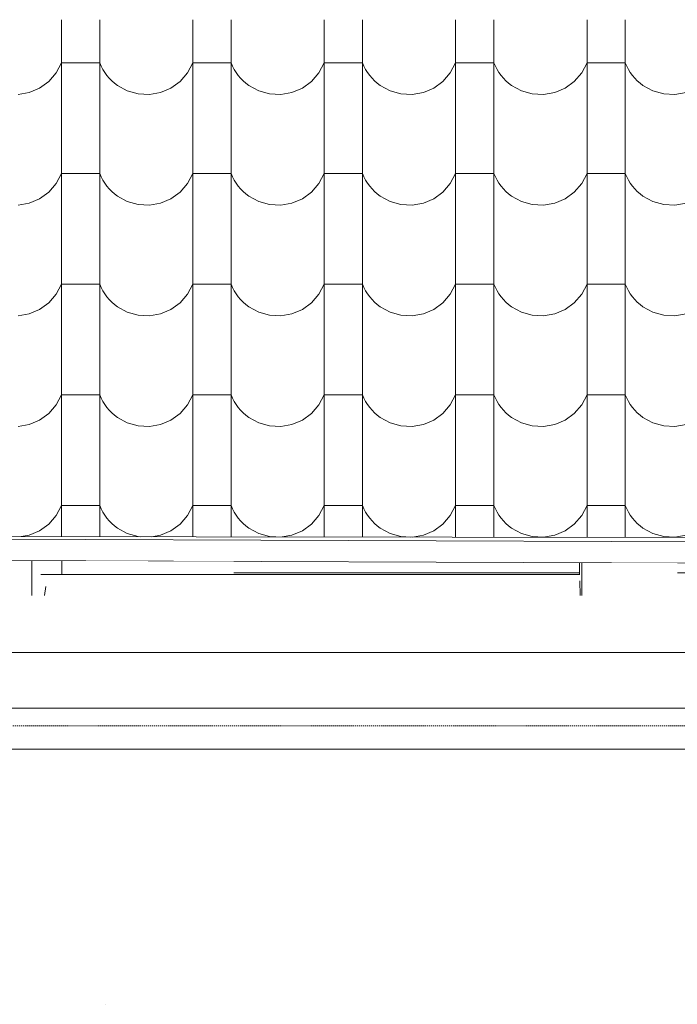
# Model space of a CAD drawing. Header units: millimetres. Extents: x -20699 to 32021, y -4298 to 11971.
# Tile 8 of 74: x -16926 to -16100, y 6480 to 7717. Entities that reach past the tile are written whole.
import ezdxf

# ---------------------------------------------------------------- set-up
doc = ezdxf.new("R2010")
doc.units = ezdxf.units.MM
doc.header["$MEASUREMENT"] = 0
doc.linetypes.add('Wipeout_Contour', pattern=[1000, 0, -1000])
doc.linetypes.add('Čárkovaná S', pattern=[2.5, 1.5, -1])
for name, color, linetype in [('A-A_1_2D prvky - obecné', 7, 'Continuous'), ('A-A_1_Bourané_Konstrukce - krov', 7, 'Continuous'), ('A-A_1_Bourané_Konstrukce - nosné', 7, 'Continuous'), ('A-A_1_Bourané_Konstrukce - střechy a skořepiny', 7, 'Continuous'), ('A-A_1_Bourané_Výplně - Povrchové', 7, 'Continuous'), ('A-A_1_Konstrukce - střechy a skořepiny', 7, 'Continuous')]:
    doc.layers.add(name, color=color, linetype=linetype)

# ---------------------------------------------------------------- blocks, each defined once
blk = doc.blocks.new('*X1', base_point=(-21954.7, -8431.5))
at = {"layer": 'A-A_1_Bourané_Výplně - Povrchové', "color": 251, "linetype": 'Continuous', "lineweight": 20, "true_color": 0x6a6a6a}
for p, q in [((-16873.9, 7716.5), (-16873.9, 7578)), ((-16825.9, 7716.5), (-16825.9, 7578)), ((-16708.9, 7716.5), (-16708.9, 7578)), ((-16660.9, 7716.5), (-16660.9, 7578)), ((-16543.9, 7716.5), (-16543.9, 7578)), ((-16495.9, 7716.5), (-16495.9, 7578)), ((-16378.9, 7716.5), (-16378.9, 7578)), ((-16330.9, 7716.5), (-16330.9, 7578)), ((-16213.9, 7716.5), (-16213.9, 7578)), ((-16165.9, 7716.5), (-16165.9, 7578)), ((-16880.6, 7650), (-16873.9, 7662.5)), ((-16849.9, 7662.5), (-16873.9, 7662.5)), ((-16825.9, 7662.5), (-16849.9, 7662.5)), ((-16825.9, 7662.5), (-16824, 7658.3)), ((-16824, 7658.3), (-16821.9, 7654.3)), ((-16715.6, 7650), (-16708.9, 7662.5)), ((-16684.9, 7662.5), (-16708.9, 7662.5)), ((-16660.9, 7662.5), (-16684.9, 7662.5)), ((-16660.9, 7662.5), (-16659, 7658.3)), ((-16659, 7658.3), (-16656.9, 7654.3)), ((-16550.6, 7650), (-16543.9, 7662.5)), ((-16519.9, 7662.5), (-16543.9, 7662.5)), ((-16495.9, 7662.5), (-16519.9, 7662.5)), ((-16495.9, 7662.5), (-16494, 7658.3)), ((-16494, 7658.3), (-16491.9, 7654.3)), ((-16385.6, 7650), (-16378.9, 7662.5)), ((-16354.9, 7662.5), (-16378.9, 7662.5)), ((-16330.9, 7662.5), (-16354.9, 7662.5)), ((-16330.9, 7662.5), (-16329, 7658.3)), ((-16329, 7658.3), (-16326.9, 7654.3)), ((-16220.6, 7650), (-16213.9, 7662.5)), ((-16189.9, 7662.5), (-16213.9, 7662.5)), ((-16165.9, 7662.5), (-16189.9, 7662.5)), ((-16165.9, 7662.5), (-16164, 7658.3)), ((-16164, 7658.3), (-16161.9, 7654.3)), ((-16889.9, 7639.2), (-16880.6, 7650)), ((-16821.9, 7654.3), (-16819.5, 7650.4)), ((-16819.5, 7650.4), (-16816.8, 7646.7)), ((-16816.8, 7646.7), (-16813.9, 7643.3)), ((-16724.9, 7639.2), (-16715.6, 7650)), ((-16656.9, 7654.3), (-16654.5, 7650.4)), ((-16654.5, 7650.4), (-16651.8, 7646.7)), ((-16651.8, 7646.7), (-16648.9, 7643.3)), ((-16559.9, 7639.2), (-16550.6, 7650)), ((-16491.9, 7654.3), (-16489.5, 7650.4)), ((-16489.5, 7650.4), (-16486.8, 7646.7)), ((-16486.8, 7646.7), (-16483.9, 7643.3)), ((-16394.9, 7639.2), (-16385.6, 7650)), ((-16326.9, 7654.3), (-16324.5, 7650.4)), ((-16324.5, 7650.4), (-16321.8, 7646.7)), ((-16321.8, 7646.7), (-16318.9, 7643.3)), ((-16229.9, 7639.2), (-16220.6, 7650)), ((-16161.9, 7654.3), (-16159.5, 7650.4)), ((-16159.5, 7650.4), (-16156.8, 7646.7)), ((-16156.8, 7646.7), (-16153.9, 7643.3)), ((-16901.4, 7630.9), (-16889.9, 7639.2)), ((-16813.9, 7643.3), (-16810.7, 7640)), ((-16810.7, 7640), (-16807.3, 7637)), ((-16807.3, 7637), (-16803.7, 7634.2)), ((-16803.7, 7634.2), (-16791.2, 7627.4)), ((-16736.4, 7630.9), (-16724.9, 7639.2)), ((-16648.9, 7643.3), (-16645.7, 7640)), ((-16645.7, 7640), (-16642.3, 7637)), ((-16642.3, 7637), (-16638.7, 7634.2)), ((-16638.7, 7634.2), (-16626.2, 7627.4)), ((-16571.4, 7630.9), (-16559.9, 7639.2)), ((-16483.9, 7643.3), (-16480.7, 7640)), ((-16480.7, 7640), (-16477.3, 7637)), ((-16477.3, 7637), (-16473.7, 7634.2)), ((-16473.7, 7634.2), (-16461.2, 7627.4)), ((-16406.4, 7630.9), (-16394.9, 7639.2)), ((-16318.9, 7643.3), (-16315.7, 7640)), ((-16315.7, 7640), (-16312.3, 7637)), ((-16312.3, 7637), (-16308.7, 7634.2)), ((-16308.7, 7634.2), (-16296.2, 7627.4)), ((-16241.4, 7630.9), (-16229.9, 7639.2)), ((-16153.9, 7643.3), (-16150.7, 7640)), ((-16150.7, 7640), (-16147.3, 7637)), ((-16147.3, 7637), (-16143.7, 7634.2)), ((-16143.7, 7634.2), (-16131.2, 7627.4)), ((-16928.4, 7622.8), (-16914.4, 7625.3)), ((-16914.4, 7625.3), (-16901.4, 7630.9)), ((-16791.2, 7627.4), (-16777.6, 7623.5)), ((-16777.6, 7623.5), (-16763.4, 7622.8)), ((-16763.4, 7622.8), (-16749.4, 7625.3)), ((-16749.4, 7625.3), (-16736.4, 7630.9)), ((-16626.2, 7627.4), (-16612.6, 7623.5)), ((-16612.6, 7623.5), (-16598.4, 7622.8)), ((-16598.4, 7622.8), (-16584.4, 7625.3)), ((-16584.4, 7625.3), (-16571.4, 7630.9)), ((-16461.2, 7627.4), (-16447.6, 7623.5)), ((-16447.6, 7623.5), (-16433.4, 7622.8)), ((-16433.4, 7622.8), (-16419.4, 7625.3)), ((-16419.4, 7625.3), (-16406.4, 7630.9)), ((-16296.2, 7627.4), (-16282.6, 7623.5)), ((-16282.6, 7623.5), (-16268.4, 7622.8)), ((-16268.4, 7622.8), (-16254.4, 7625.3)), ((-16254.4, 7625.3), (-16241.4, 7630.9)), ((-16131.2, 7627.4), (-16117.6, 7623.5)), ((-16117.6, 7623.5), (-16103.4, 7622.8)), ((-16103.4, 7622.8), (-16089.4, 7625.3)), ((-16873.9, 7577.5), (-16873.9, 7439)), ((-16825.9, 7577.5), (-16825.9, 7439)), ((-16708.9, 7577.5), (-16708.9, 7439)), ((-16660.9, 7577.5), (-16660.9, 7439)), ((-16543.9, 7577.5), (-16543.9, 7439)), ((-16495.9, 7577.5), (-16495.9, 7439)), ((-16378.9, 7577.5), (-16378.9, 7439)), ((-16330.9, 7577.5), (-16330.9, 7439)), ((-16213.9, 7577.5), (-16213.9, 7439)), ((-16165.9, 7577.5), (-16165.9, 7439)), ((-16880.6, 7511), (-16873.9, 7523.5)), ((-16849.9, 7523.5), (-16873.9, 7523.5)), ((-16825.9, 7523.5), (-16849.9, 7523.5)), ((-16825.9, 7523.5), (-16824, 7519.3)), ((-16715.6, 7511), (-16708.9, 7523.5)), ((-16684.9, 7523.5), (-16708.9, 7523.5)), ((-16660.9, 7523.5), (-16684.9, 7523.5)), ((-16660.9, 7523.5), (-16659, 7519.3)), ((-16550.6, 7511), (-16543.9, 7523.5)), ((-16519.9, 7523.5), (-16543.9, 7523.5)), ((-16495.9, 7523.5), (-16519.9, 7523.5)), ((-16495.9, 7523.5), (-16494, 7519.3)), ((-16385.6, 7511), (-16378.9, 7523.5)), ((-16354.9, 7523.5), (-16378.9, 7523.5)), ((-16330.9, 7523.5), (-16354.9, 7523.5)), ((-16330.9, 7523.5), (-16329, 7519.3)), ((-16220.6, 7511), (-16213.9, 7523.5)), ((-16189.9, 7523.5), (-16213.9, 7523.5)), ((-16165.9, 7523.5), (-16189.9, 7523.5)), ((-16165.9, 7523.5), (-16164, 7519.3)), ((-16889.9, 7500.2), (-16880.6, 7511)), ((-16824, 7519.3), (-16821.9, 7515.3)), ((-16821.9, 7515.3), (-16819.5, 7511.4)), ((-16819.5, 7511.4), (-16816.8, 7507.7)), ((-16816.8, 7507.7), (-16813.9, 7504.3)), ((-16724.9, 7500.2), (-16715.6, 7511)), ((-16659, 7519.3), (-16656.9, 7515.3)), ((-16656.9, 7515.3), (-16654.5, 7511.4)), ((-16654.5, 7511.4), (-16651.8, 7507.7)), ((-16651.8, 7507.7), (-16648.9, 7504.3)), ((-16559.9, 7500.2), (-16550.6, 7511)), ((-16494, 7519.3), (-16491.9, 7515.3)), ((-16491.9, 7515.3), (-16489.5, 7511.4)), ((-16489.5, 7511.4), (-16486.8, 7507.7)), ((-16486.8, 7507.7), (-16483.9, 7504.3)), ((-16394.9, 7500.2), (-16385.6, 7511)), ((-16329, 7519.3), (-16326.9, 7515.3)), ((-16326.9, 7515.3), (-16324.5, 7511.4)), ((-16324.5, 7511.4), (-16321.8, 7507.7)), ((-16321.8, 7507.7), (-16318.9, 7504.3)), ((-16229.9, 7500.2), (-16220.6, 7511)), ((-16164, 7519.3), (-16161.9, 7515.3)), ((-16161.9, 7515.3), (-16159.5, 7511.4)), ((-16159.5, 7511.4), (-16156.8, 7507.7)), ((-16156.8, 7507.7), (-16153.9, 7504.3)), ((-16901.4, 7491.9), (-16889.9, 7500.2)), ((-16813.9, 7504.3), (-16810.7, 7501)), ((-16810.7, 7501), (-16807.3, 7498)), ((-16807.3, 7498), (-16803.7, 7495.2)), ((-16803.7, 7495.2), (-16791.2, 7488.4)), ((-16736.4, 7491.9), (-16724.9, 7500.2)), ((-16648.9, 7504.3), (-16645.7, 7501)), ((-16645.7, 7501), (-16642.3, 7498)), ((-16642.3, 7498), (-16638.7, 7495.2)), ((-16638.7, 7495.2), (-16626.2, 7488.4)), ((-16571.4, 7491.9), (-16559.9, 7500.2)), ((-16483.9, 7504.3), (-16480.7, 7501)), ((-16480.7, 7501), (-16477.3, 7498)), ((-16477.3, 7498), (-16473.7, 7495.2)), ((-16473.7, 7495.2), (-16461.2, 7488.4)), ((-16406.4, 7491.9), (-16394.9, 7500.2)), ((-16318.9, 7504.3), (-16315.7, 7501)), ((-16315.7, 7501), (-16312.3, 7498)), ((-16312.3, 7498), (-16308.7, 7495.2)), ((-16308.7, 7495.2), (-16296.2, 7488.4)), ((-16241.4, 7491.9), (-16229.9, 7500.2)), ((-16153.9, 7504.3), (-16150.7, 7501)), ((-16150.7, 7501), (-16147.3, 7498)), ((-16147.3, 7498), (-16143.7, 7495.2)), ((-16143.7, 7495.2), (-16131.2, 7488.4)), ((-16928.4, 7483.8), (-16914.4, 7486.3)), ((-16914.4, 7486.3), (-16901.4, 7491.9)), ((-16791.2, 7488.4), (-16777.6, 7484.5)), ((-16777.6, 7484.5), (-16763.4, 7483.8)), ((-16763.4, 7483.8), (-16749.4, 7486.3)), ((-16749.4, 7486.3), (-16736.4, 7491.9)), ((-16626.2, 7488.4), (-16612.6, 7484.5)), ((-16612.6, 7484.5), (-16598.4, 7483.8)), ((-16598.4, 7483.8), (-16584.4, 7486.3)), ((-16584.4, 7486.3), (-16571.4, 7491.9)), ((-16461.2, 7488.4), (-16447.6, 7484.5)), ((-16447.6, 7484.5), (-16433.4, 7483.8)), ((-16433.4, 7483.8), (-16419.4, 7486.3)), ((-16419.4, 7486.3), (-16406.4, 7491.9)), ((-16296.2, 7488.4), (-16282.6, 7484.5)), ((-16282.6, 7484.5), (-16268.4, 7483.8)), ((-16268.4, 7483.8), (-16254.4, 7486.3)), ((-16254.4, 7486.3), (-16241.4, 7491.9)), ((-16131.2, 7488.4), (-16117.6, 7484.5)), ((-16117.6, 7484.5), (-16103.4, 7483.8)), ((-16103.4, 7483.8), (-16089.4, 7486.3)), ((-16873.9, 7438.5), (-16873.9, 7300)), ((-16825.9, 7438.5), (-16825.9, 7300)), ((-16708.9, 7438.5), (-16708.9, 7300)), ((-16660.9, 7438.5), (-16660.9, 7300)), ((-16543.9, 7438.5), (-16543.9, 7300)), ((-16495.9, 7438.5), (-16495.9, 7300)), ((-16378.9, 7438.5), (-16378.9, 7300)), ((-16330.9, 7438.5), (-16330.9, 7300)), ((-16213.9, 7438.5), (-16213.9, 7300)), ((-16165.9, 7438.5), (-16165.9, 7300)), ((-16880.6, 7372), (-16873.9, 7384.5)), ((-16849.9, 7384.5), (-16873.9, 7384.5)), ((-16825.9, 7384.5), (-16849.9, 7384.5)), ((-16825.9, 7384.5), (-16824, 7380.3)), ((-16715.6, 7372), (-16708.9, 7384.5)), ((-16684.9, 7384.5), (-16708.9, 7384.5)), ((-16660.9, 7384.5), (-16684.9, 7384.5)), ((-16660.9, 7384.5), (-16659, 7380.3)), ((-16550.6, 7372), (-16543.9, 7384.5)), ((-16519.9, 7384.5), (-16543.9, 7384.5)), ((-16495.9, 7384.5), (-16519.9, 7384.5)), ((-16495.9, 7384.5), (-16494, 7380.3)), ((-16385.6, 7372), (-16378.9, 7384.5)), ((-16354.9, 7384.5), (-16378.9, 7384.5)), ((-16330.9, 7384.5), (-16354.9, 7384.5)), ((-16330.9, 7384.5), (-16329, 7380.3)), ((-16220.6, 7372), (-16213.9, 7384.5)), ((-16189.9, 7384.5), (-16213.9, 7384.5)), ((-16165.9, 7384.5), (-16189.9, 7384.5)), ((-16165.9, 7384.5), (-16164, 7380.3)), ((-16889.9, 7361.2), (-16880.6, 7372)), ((-16824, 7380.3), (-16821.9, 7376.3)), ((-16821.9, 7376.3), (-16819.5, 7372.4)), ((-16819.5, 7372.4), (-16816.8, 7368.7)), ((-16724.9, 7361.2), (-16715.6, 7372)), ((-16659, 7380.3), (-16656.9, 7376.3)), ((-16656.9, 7376.3), (-16654.5, 7372.4)), ((-16654.5, 7372.4), (-16651.8, 7368.7)), ((-16559.9, 7361.2), (-16550.6, 7372)), ((-16494, 7380.3), (-16491.9, 7376.3)), ((-16491.9, 7376.3), (-16489.5, 7372.4)), ((-16489.5, 7372.4), (-16486.8, 7368.7)), ((-16394.9, 7361.2), (-16385.6, 7372)), ((-16329, 7380.3), (-16326.9, 7376.3)), ((-16326.9, 7376.3), (-16324.5, 7372.4)), ((-16324.5, 7372.4), (-16321.8, 7368.7)), ((-16229.9, 7361.2), (-16220.6, 7372)), ((-16164, 7380.3), (-16161.9, 7376.3)), ((-16161.9, 7376.3), (-16159.5, 7372.4)), ((-16159.5, 7372.4), (-16156.8, 7368.7)), ((-16901.4, 7352.9), (-16889.9, 7361.2)), ((-16816.8, 7368.7), (-16813.9, 7365.3)), ((-16813.9, 7365.3), (-16810.7, 7362)), ((-16810.7, 7362), (-16807.3, 7359)), ((-16807.3, 7359), (-16803.7, 7356.2)), ((-16736.4, 7352.9), (-16724.9, 7361.2)), ((-16651.8, 7368.7), (-16648.9, 7365.3)), ((-16648.9, 7365.3), (-16645.7, 7362)), ((-16645.7, 7362), (-16642.3, 7359)), ((-16642.3, 7359), (-16638.7, 7356.2)), ((-16571.4, 7352.9), (-16559.9, 7361.2)), ((-16486.8, 7368.7), (-16483.9, 7365.3)), ((-16483.9, 7365.3), (-16480.7, 7362)), ((-16480.7, 7362), (-16477.3, 7359)), ((-16477.3, 7359), (-16473.7, 7356.2)), ((-16406.4, 7352.9), (-16394.9, 7361.2)), ((-16321.8, 7368.7), (-16318.9, 7365.3)), ((-16318.9, 7365.3), (-16315.7, 7362)), ((-16315.7, 7362), (-16312.3, 7359)), ((-16312.3, 7359), (-16308.7, 7356.2)), ((-16241.4, 7352.9), (-16229.9, 7361.2)), ((-16156.8, 7368.7), (-16153.9, 7365.3)), ((-16153.9, 7365.3), (-16150.7, 7362)), ((-16150.7, 7362), (-16147.3, 7359)), ((-16147.3, 7359), (-16143.7, 7356.2)), ((-16928.4, 7344.8), (-16914.4, 7347.3)), ((-16914.4, 7347.3), (-16901.4, 7352.9)), ((-16803.7, 7356.2), (-16791.2, 7349.4)), ((-16791.2, 7349.4), (-16777.6, 7345.5)), ((-16763.4, 7344.8), (-16749.4, 7347.3)), ((-16749.4, 7347.3), (-16736.4, 7352.9)), ((-16638.7, 7356.2), (-16626.2, 7349.4)), ((-16626.2, 7349.4), (-16612.6, 7345.5)), ((-16598.4, 7344.8), (-16584.4, 7347.3)), ((-16584.4, 7347.3), (-16571.4, 7352.9)), ((-16473.7, 7356.2), (-16461.2, 7349.4)), ((-16461.2, 7349.4), (-16447.6, 7345.5)), ((-16433.4, 7344.8), (-16419.4, 7347.3)), ((-16419.4, 7347.3), (-16406.4, 7352.9)), ((-16308.7, 7356.2), (-16296.2, 7349.4)), ((-16296.2, 7349.4), (-16282.6, 7345.5)), ((-16268.4, 7344.8), (-16254.4, 7347.3)), ((-16254.4, 7347.3), (-16241.4, 7352.9)), ((-16143.7, 7356.2), (-16131.2, 7349.4)), ((-16131.2, 7349.4), (-16117.6, 7345.5)), ((-16103.4, 7344.8), (-16089.4, 7347.3)), ((-16777.6, 7345.5), (-16763.4, 7344.8)), ((-16612.6, 7345.5), (-16598.4, 7344.8)), ((-16447.6, 7345.5), (-16433.4, 7344.8)), ((-16282.6, 7345.5), (-16268.4, 7344.8)), ((-16117.6, 7345.5), (-16103.4, 7344.8)), ((-16873.9, 7299.5), (-16873.9, 7161)), ((-16825.9, 7299.5), (-16825.9, 7161)), ((-16708.9, 7299.5), (-16708.9, 7161)), ((-16660.9, 7299.5), (-16660.9, 7161)), ((-16543.9, 7299.5), (-16543.9, 7161)), ((-16495.9, 7299.5), (-16495.9, 7161)), ((-16378.9, 7299.5), (-16378.9, 7161)), ((-16330.9, 7299.5), (-16330.9, 7161)), ((-16213.9, 7299.5), (-16213.9, 7161)), ((-16165.9, 7299.5), (-16165.9, 7161)), ((-16880.6, 7233), (-16873.9, 7245.5)), ((-16849.9, 7245.5), (-16873.9, 7245.5)), ((-16825.9, 7245.5), (-16849.9, 7245.5)), ((-16825.9, 7245.5), (-16824, 7241.3)), ((-16824, 7241.3), (-16821.9, 7237.3)), ((-16821.9, 7237.3), (-16819.5, 7233.4)), ((-16715.6, 7233), (-16708.9, 7245.5)), ((-16684.9, 7245.5), (-16708.9, 7245.5)), ((-16660.9, 7245.5), (-16684.9, 7245.5)), ((-16660.9, 7245.5), (-16659, 7241.3)), ((-16659, 7241.3), (-16656.9, 7237.3)), ((-16656.9, 7237.3), (-16654.5, 7233.4)), ((-16550.6, 7233), (-16543.9, 7245.5)), ((-16519.9, 7245.5), (-16543.9, 7245.5)), ((-16495.9, 7245.5), (-16519.9, 7245.5)), ((-16495.9, 7245.5), (-16494, 7241.3)), ((-16494, 7241.3), (-16491.9, 7237.3)), ((-16491.9, 7237.3), (-16489.5, 7233.4)), ((-16385.6, 7233), (-16378.9, 7245.5)), ((-16354.9, 7245.5), (-16378.9, 7245.5)), ((-16330.9, 7245.5), (-16354.9, 7245.5)), ((-16330.9, 7245.5), (-16329, 7241.3)), ((-16329, 7241.3), (-16326.9, 7237.3)), ((-16326.9, 7237.3), (-16324.5, 7233.4)), ((-16220.6, 7233), (-16213.9, 7245.5)), ((-16189.9, 7245.5), (-16213.9, 7245.5)), ((-16165.9, 7245.5), (-16189.9, 7245.5)), ((-16165.9, 7245.5), (-16164, 7241.3)), ((-16164, 7241.3), (-16161.9, 7237.3)), ((-16161.9, 7237.3), (-16159.5, 7233.4)), ((-16889.9, 7222.2), (-16880.6, 7233)), ((-16819.5, 7233.4), (-16816.8, 7229.7)), ((-16816.8, 7229.7), (-16813.9, 7226.3)), ((-16813.9, 7226.3), (-16810.7, 7223)), ((-16810.7, 7223), (-16807.3, 7220)), ((-16724.9, 7222.2), (-16715.6, 7233)), ((-16654.5, 7233.4), (-16651.8, 7229.7)), ((-16651.8, 7229.7), (-16648.9, 7226.3)), ((-16648.9, 7226.3), (-16645.7, 7223)), ((-16645.7, 7223), (-16642.3, 7220)), ((-16559.9, 7222.2), (-16550.6, 7233)), ((-16489.5, 7233.4), (-16486.8, 7229.7)), ((-16486.8, 7229.7), (-16483.9, 7226.3)), ((-16483.9, 7226.3), (-16480.7, 7223)), ((-16480.7, 7223), (-16477.3, 7220)), ((-16394.9, 7222.2), (-16385.6, 7233)), ((-16324.5, 7233.4), (-16321.8, 7229.7)), ((-16321.8, 7229.7), (-16318.9, 7226.3)), ((-16318.9, 7226.3), (-16315.7, 7223)), ((-16315.7, 7223), (-16312.3, 7220)), ((-16229.9, 7222.2), (-16220.6, 7233)), ((-16159.5, 7233.4), (-16156.8, 7229.7)), ((-16156.8, 7229.7), (-16153.9, 7226.3)), ((-16153.9, 7226.3), (-16150.7, 7223)), ((-16150.7, 7223), (-16147.3, 7220)), ((-16914.4, 7208.3), (-16901.4, 7213.9)), ((-16901.4, 7213.9), (-16889.9, 7222.2)), ((-16807.3, 7220), (-16803.7, 7217.2)), ((-16803.7, 7217.2), (-16791.2, 7210.4)), ((-16749.4, 7208.3), (-16736.4, 7213.9)), ((-16736.4, 7213.9), (-16724.9, 7222.2)), ((-16642.3, 7220), (-16638.7, 7217.2)), ((-16638.7, 7217.2), (-16626.2, 7210.4)), ((-16584.4, 7208.3), (-16571.4, 7213.9)), ((-16571.4, 7213.9), (-16559.9, 7222.2)), ((-16477.3, 7220), (-16473.7, 7217.2)), ((-16473.7, 7217.2), (-16461.2, 7210.4)), ((-16419.4, 7208.3), (-16406.4, 7213.9)), ((-16406.4, 7213.9), (-16394.9, 7222.2)), ((-16312.3, 7220), (-16308.7, 7217.2)), ((-16308.7, 7217.2), (-16296.2, 7210.4)), ((-16254.4, 7208.3), (-16241.4, 7213.9)), ((-16241.4, 7213.9), (-16229.9, 7222.2)), ((-16147.3, 7220), (-16143.7, 7217.2)), ((-16143.7, 7217.2), (-16131.2, 7210.4)), ((-16928.4, 7205.8), (-16914.4, 7208.3)), ((-16791.2, 7210.4), (-16777.6, 7206.5)), ((-16777.6, 7206.5), (-16763.4, 7205.8)), ((-16763.4, 7205.8), (-16749.4, 7208.3)), ((-16626.2, 7210.4), (-16612.6, 7206.5)), ((-16612.6, 7206.5), (-16598.4, 7205.8)), ((-16598.4, 7205.8), (-16584.4, 7208.3)), ((-16461.2, 7210.4), (-16447.6, 7206.5)), ((-16447.6, 7206.5), (-16433.4, 7205.8)), ((-16433.4, 7205.8), (-16419.4, 7208.3)), ((-16296.2, 7210.4), (-16282.6, 7206.5)), ((-16282.6, 7206.5), (-16268.4, 7205.8)), ((-16268.4, 7205.8), (-16254.4, 7208.3)), ((-16131.2, 7210.4), (-16117.6, 7206.5)), ((-16117.6, 7206.5), (-16103.4, 7205.8)), ((-16103.4, 7205.8), (-16089.4, 7208.3)), ((-16873.9, 7160.5), (-16873.9, 7067.5)), ((-16825.9, 7160.5), (-16825.9, 7067.4)), ((-16708.9, 7160.5), (-16708.9, 7067.3)), ((-16660.9, 7160.5), (-16660.9, 7067.2)), ((-16543.9, 7160.5), (-16543.9, 7067.1)), ((-16495.9, 7160.5), (-16495.9, 7067)), ((-16378.9, 7160.5), (-16378.9, 7066.8)), ((-16330.9, 7160.5), (-16330.9, 7066.8)), ((-16213.9, 7160.5), (-16213.9, 7066.6)), ((-16165.9, 7160.5), (-16165.9, 7066.6)), ((-16880.6, 7094), (-16873.9, 7106.5)), ((-16849.9, 7106.5), (-16873.9, 7106.5)), ((-16825.9, 7106.5), (-16849.9, 7106.5)), ((-16825.9, 7106.5), (-16824, 7102.3)), ((-16824, 7102.3), (-16821.9, 7098.3)), ((-16715.6, 7094), (-16708.9, 7106.5)), ((-16684.9, 7106.5), (-16708.9, 7106.5)), ((-16660.9, 7106.5), (-16684.9, 7106.5)), ((-16660.9, 7106.5), (-16659, 7102.3)), ((-16659, 7102.3), (-16656.9, 7098.3)), ((-16550.6, 7094), (-16543.9, 7106.5)), ((-16519.9, 7106.5), (-16543.9, 7106.5)), ((-16495.9, 7106.5), (-16519.9, 7106.5)), ((-16495.9, 7106.5), (-16494, 7102.3)), ((-16494, 7102.3), (-16491.9, 7098.3)), ((-16385.6, 7094), (-16378.9, 7106.5)), ((-16354.9, 7106.5), (-16378.9, 7106.5)), ((-16330.9, 7106.5), (-16354.9, 7106.5)), ((-16330.9, 7106.5), (-16329, 7102.3)), ((-16329, 7102.3), (-16326.9, 7098.3)), ((-16220.6, 7094), (-16213.9, 7106.5)), ((-16189.9, 7106.5), (-16213.9, 7106.5)), ((-16165.9, 7106.5), (-16189.9, 7106.5)), ((-16165.9, 7106.5), (-16164, 7102.3)), ((-16164, 7102.3), (-16161.9, 7098.3)), ((-16889.9, 7083.2), (-16880.6, 7094)), ((-16821.9, 7098.3), (-16819.5, 7094.4)), ((-16819.5, 7094.4), (-16816.8, 7090.7)), ((-16816.8, 7090.7), (-16813.9, 7087.3)), ((-16813.9, 7087.3), (-16810.7, 7084)), ((-16724.9, 7083.2), (-16715.6, 7094)), ((-16656.9, 7098.3), (-16654.5, 7094.4)), ((-16654.5, 7094.4), (-16651.8, 7090.7)), ((-16651.8, 7090.7), (-16648.9, 7087.3)), ((-16648.9, 7087.3), (-16645.7, 7084)), ((-16559.9, 7083.2), (-16550.6, 7094)), ((-16491.9, 7098.3), (-16489.5, 7094.4)), ((-16489.5, 7094.4), (-16486.8, 7090.7)), ((-16486.8, 7090.7), (-16483.9, 7087.3)), ((-16483.9, 7087.3), (-16480.7, 7084)), ((-16394.9, 7083.2), (-16385.6, 7094)), ((-16326.9, 7098.3), (-16324.5, 7094.4)), ((-16324.5, 7094.4), (-16321.8, 7090.7)), ((-16321.8, 7090.7), (-16318.9, 7087.3)), ((-16318.9, 7087.3), (-16315.7, 7084)), ((-16229.9, 7083.2), (-16220.6, 7094)), ((-16161.9, 7098.3), (-16159.5, 7094.4)), ((-16159.5, 7094.4), (-16156.8, 7090.7)), ((-16156.8, 7090.7), (-16153.9, 7087.3)), ((-16153.9, 7087.3), (-16150.7, 7084)), ((-16914.4, 7069.3), (-16901.4, 7074.9)), ((-16901.4, 7074.9), (-16889.9, 7083.2)), ((-16810.7, 7084), (-16807.3, 7081)), ((-16807.3, 7081), (-16803.7, 7078.2)), ((-16803.7, 7078.2), (-16791.2, 7071.4)), ((-16749.4, 7069.3), (-16736.4, 7074.9)), ((-16736.4, 7074.9), (-16724.9, 7083.2)), ((-16645.7, 7084), (-16642.3, 7081)), ((-16642.3, 7081), (-16638.7, 7078.2)), ((-16638.7, 7078.2), (-16626.2, 7071.4)), ((-16584.4, 7069.3), (-16571.4, 7074.9)), ((-16571.4, 7074.9), (-16559.9, 7083.2)), ((-16480.7, 7084), (-16477.3, 7081)), ((-16477.3, 7081), (-16473.7, 7078.2)), ((-16473.7, 7078.2), (-16461.2, 7071.4)), ((-16419.4, 7069.3), (-16406.4, 7074.9)), ((-16406.4, 7074.9), (-16394.9, 7083.2)), ((-16315.7, 7084), (-16312.3, 7081)), ((-16312.3, 7081), (-16308.7, 7078.2)), ((-16308.7, 7078.2), (-16296.2, 7071.4)), ((-16254.4, 7069.3), (-16241.4, 7074.9)), ((-16241.4, 7074.9), (-16229.9, 7083.2)), ((-16150.7, 7084), (-16147.3, 7081)), ((-16147.3, 7081), (-16143.7, 7078.2)), ((-16143.7, 7078.2), (-16131.2, 7071.4)), ((-16924.3, 7067.6), (-16914.4, 7069.3)), ((-16791.2, 7071.4), (-16777.6, 7067.5)), ((-16777.6, 7067.5), (-16774.2, 7067.4)), ((-16760.5, 7067.3), (-16749.4, 7069.3)), ((-16626.2, 7071.4), (-16612.6, 7067.5)), ((-16612.6, 7067.5), (-16604.8, 7067.1)), ((-16596.7, 7067.1), (-16584.4, 7069.3)), ((-16461.2, 7071.4), (-16447.6, 7067.5)), ((-16447.6, 7067.5), (-16435.3, 7066.9)), ((-16432.9, 7066.9), (-16419.4, 7069.3)), ((-16296.2, 7071.4), (-16282.6, 7067.5)), ((-16282.6, 7067.5), (-16268.4, 7066.8)), ((-16268.4, 7066.8), (-16254.4, 7069.3)), ((-16131.2, 7071.4), (-16117.6, 7067.5)), ((-16117.6, 7067.5), (-16103.4, 7066.8)), ((-16103.4, 7066.8), (-16089.4, 7069.3))]:
    blk.add_line(p, q, dxfattribs=at)

msp = doc.modelspace()

# ---------------------------------------------------------------- linework, layer by layer
at = {"layer": 'A-A_1_2D prvky - obecné', "color": 254, "linetype": 'Čárkovaná S', "lineweight": 13}
msp.add_line((-18902.6, 6830), (-9430.7, 6830), dxfattribs=at)
at = {"layer": 'A-A_1_Bourané_Konstrukce - střechy a skořepiny', "color": 42, "linetype": 'Continuous', "lineweight": 13, "true_color": 0xe4ad2c}
for p, q in [((-19153.4, 7022.1), (-9820.5, 7022.1)), ((-19045.4, 6922.1), (-9612.2, 6922.1)), ((-9566.6, 6852), (-18829.1, 6852)), ((-9521.4, 6800.5), (-18825.5, 6800.5)), ((-9514.1, 6800.5), (-18819.4, 6800.5))]:
    msp.add_line(p, q, dxfattribs=at)
at = {"layer": 'A-A_1_Bourané_Konstrukce - střechy a skořepiny', "color": 42, "linetype": 'Wipeout_Contour', "lineweight": 13, "true_color": 0xe4ad2c}
for p, q in [((-9514.1, 6800.5), (-18819.3, 6800.5)), ((-18819.3, 6480), (-9473.9, 6480))]:
    msp.add_line(p, q, dxfattribs=at)
at = {"layer": 'A-A_1_Bourané_Konstrukce - střechy a skořepiny', "color": 42, "linetype": 'Continuous', "lineweight": 13, "true_color": 0xe4ad2c, "flags": 128}
msp.add_lwpolyline([(-18955.5, 7070.2), (-9632, 7058.1), (-4363.3, 10800.4), (-14369, 10800.4)], close=True, dxfattribs=at)

# ---------------------------------------------------------------- block references
at = {"layer": 'A-A_1_Konstrukce - střechy a skořepiny', "color": 9, "linetype": 'Continuous', "lineweight": 13}
msp.add_blockref('*X1', (-21954.7, -8431.5), dxfattribs=at)

# ---------------------------------------------------------------- next in the draw order: wipeouts: each hides what was drawn before it
at = {"color": 254, "linetype": 'Wipeout_Contour', "lineweight": 0, "ltscale": 107884.067652}
msp.add_wipeout([(-16895.4, 6993.3), (-16222.6, 6993.3), (-16223, 7012.1), (-16223, 7020), (-16893.6, 7020), (-16893.6, 7004.8)], dxfattribs=at).dxf.layer = 'A-A_1_Bourané_Výplně - Povrchové'

# ---------------------------------------------------------------- next in the draw order: wipeouts: each hides what was drawn before it
at = {"color": 254, "linetype": 'Wipeout_Contour', "lineweight": 0, "ltscale": 99983.809413}
msp.add_wipeout([(-9645.3, 7036.7), (-18937.5, 7071.8), (-18929, 7045.1), (-9602.4, 7009.9), (-9602.4, 7013), (-9636.4, 7013.5), (-9643.2, 7029.6)], dxfattribs=at).dxf.layer = 'A-A_1_Bourané_Výplně - Povrchové'

# ---------------------------------------------------------------- next in the draw order: wipeouts: each hides what was drawn before it
at = {"color": 254, "linetype": 'Wipeout_Contour', "lineweight": 0, "ltscale": 58162.935949}
msp.add_wipeout([(-16802.8, 8813.9), (-18937.5, 7071.8), (-16802.8, 8811.9)], dxfattribs=at).dxf.layer = 'A-A_1_Bourané_Výplně - Povrchové'
at = {"color": 254, "linetype": 'Wipeout_Contour', "lineweight": 0, "ltscale": 72716.568591}
msp.add_wipeout([(-16873.3, 7037.3), (-16873.3, 7020), (-16657.6, 7020), (-16657.6, 7036.5)], dxfattribs=at).dxf.layer = 'A-A_1_Bourané_Výplně - Povrchové'
at = {"color": 254, "linetype": 'Wipeout_Contour', "lineweight": 0, "ltscale": 106043.024568}
msp.add_wipeout([(-16220.5, 7034.8), (-16223.5, 7034.8), (-16223.2, 7020), (-16223, 7012.1), (-16222.6, 6993.3), (-16220.5, 6993.3)], dxfattribs=at).dxf.layer = 'A-A_1_Bourané_Výplně - Povrchové'

# ---------------------------------------------------------------- next in the draw order: wipeouts: each hides what was drawn before it
at = {"color": 254, "linetype": 'Wipeout_Contour', "lineweight": 0, "ltscale": 73164.081212}
msp.add_wipeout([(-16900, 7037.4), (-16900, 7020), (-16873.3, 7020), (-16873.3, 7037.3)], dxfattribs=at).dxf.layer = 'A-A_1_Bourané_Výplně - Povrchové'
at = {"color": 254, "linetype": 'Wipeout_Contour', "lineweight": 0, "ltscale": 70467.912751}
msp.add_wipeout([(-16220.5, 7034.8), (-16220.5, 6993.3), (-16100.5, 6993.3), (-16100.5, 7034.4)], dxfattribs=at).dxf.layer = 'A-A_1_Bourané_Výplně - Povrchové'

# ---------------------------------------------------------------- next in the draw order: linework, layer by layer
at = {"layer": 'A-A_1_Bourané_Konstrukce - krov', "color": 8, "linetype": 'Continuous', "lineweight": 13}
for p, q in [((-16873.3, 7020), (-16873.3, 7037.3)), ((-16223.2, 7020), (-16223.5, 7034.8)), ((-16220.5, 7034.8), (-16220.5, 6993.3)), ((-16867.4, 7020), (-16873.3, 7020)), ((-16222.6, 6993.3), (-16223, 7012.1))]:
    msp.add_line(p, q, dxfattribs=at)
at = {"layer": 'A-A_1_Bourané_Konstrukce - nosné', "color": 251, "linetype": 'Continuous', "lineweight": 20, "true_color": 0x6a6a6a}
msp.add_line((-16867.4, 7020), (-16223, 7020), dxfattribs=at)

# ---------------------------------------------------------------- next in the draw order: wipeouts: each hides what was drawn before it
at = {"color": 254, "linetype": 'Wipeout_Contour', "lineweight": 0, "ltscale": 128092.339805}
msp.add_wipeout([(-16911.2, 6993.3), (-16895.4, 6993.3), (-16893.6, 7004.8), (-16893.6, 7020), (-16900, 7020), (-16900, 7037.4), (-16911.2, 7037.4)], dxfattribs=at).dxf.layer = 'A-A_1_Bourané_Výplně - Povrchové'

# ---------------------------------------------------------------- next in the draw order: linework, layer by layer
at = {"layer": 'A-A_1_Bourané_Konstrukce - krov', "color": 8, "linetype": 'Continuous', "lineweight": 13}
for p, q in [((-16900, 7020), (-16873.3, 7020)), ((-16895.4, 6993.3), (-16893.6, 7004.8))]:
    msp.add_line(p, q, dxfattribs=at)

# ---------------------------------------------------------------- next in the draw order: wipeouts: each hides what was drawn before it
at = {"color": 254, "linetype": 'Wipeout_Contour', "lineweight": 0, "ltscale": 73455.534253}
msp.add_wipeout([(-17030.8, 7037.9), (-17030.8, 6993.3), (-16911.2, 6993.3), (-16911.2, 7037.4)], dxfattribs=at).dxf.layer = 'A-A_1_Bourané_Výplně - Povrchové'

# ---------------------------------------------------------------- next in the draw order: linework, layer by layer
at = {"layer": 'A-A_1_Bourané_Konstrukce - krov', "color": 8, "linetype": 'Continuous', "lineweight": 13}
msp.add_line((-16911.2, 6993.3), (-16911.2, 7037.4), dxfattribs=at)
at = {"layer": 'A-A_1_Bourané_Konstrukce - střechy a skořepiny', "color": 251, "linetype": 'Continuous', "lineweight": 20, "true_color": 0x6a6a6a}
for p, q in [((-18937.5, 7071.8), (-9645.3, 7036.7)), ((-9602.4, 7009.9), (-18929, 7045.1))]:
    msp.add_line(p, q, dxfattribs=at)

doc.saveas('drawing.dxf')
